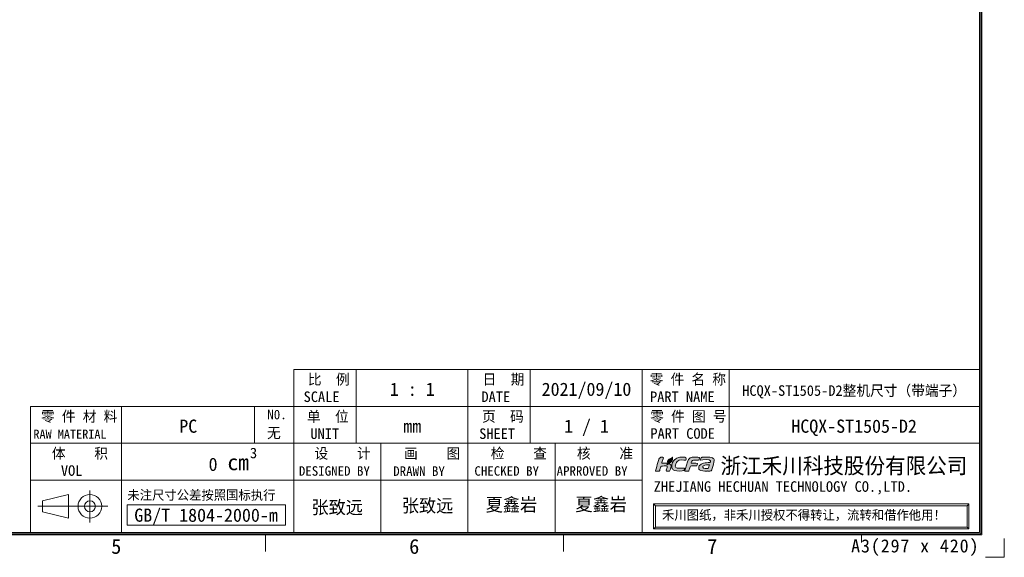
# Model space of a CAD drawing. Header units: inches. Extents: x 830 to 2908, y -1046 to 167.
# Tile 59 of 62: x 2721 to 2908, y -1045 to -943. Entities that reach past the tile are written whole.
import ezdxf
from ezdxf.enums import TextEntityAlignment as Align

# ---------------------------------------------------------------- set-up
doc = ezdxf.new("R2010")
doc.units = ezdxf.units.IN
doc.header["$LTSCALE"] = 23.1
doc.header["$MEASUREMENT"] = 0
doc.layers.get('0').update_dxf_attribs({"lineweight": 18})
for name, color, linetype, lineweight in [('细实线层', 7, 'Continuous', 18), ('限高区域④', 3, 'Continuous', 18), ('限高区域⑤', 4, 'Continuous', 18)]:
    doc.layers.add(name, color=color, linetype=linetype, lineweight=lineweight)
doc.styles.add('鸿蒙CAD', font='txt')

# ---------------------------------------------------------------- blocks, each defined once
blk = doc.blocks.new('hcfa')
at = {"layer": '限高区域⑤'}
h = blk.add_hatch(color=164, dxfattribs=at)
edge = h.paths.add_edge_path(flags=0)
edge.add_spline(control_points=[(7.07, 2.36), (6.56, 2.36), (5.94, 2.45), (5.68, 1.95)], knot_values=[0, 0, 0, 0, 1.537659, 1.537659, 1.537659, 1.537659], weights=[1, 1, 1, 1], degree=3, periodic=0)
edge.add_spline(control_points=[(5.68, 1.95), (5.5, 1.6), (5.1, 0.37), (5.04, 0.05)], knot_values=[0, 0, 0, 0, 2.013709, 2.013709, 2.013709, 2.013709], weights=[1, 1, 1, 1], degree=3, periodic=0)
edge.add_line((5.04, 0.05), (5.05, 0))
edge.add_line((5.05, 0), (5.11, -0.03))
edge.add_line((5.11, -0.03), (5.37, -0.03))
edge.add_line((5.37, -0.03), (5.64, -0.03))
edge.add_spline(control_points=[(5.64, -0.03), (5.76, -0.03), (5.74, 0.02), (5.79, 0.22)], knot_values=[0, 0, 0, 0, 0.325713, 0.325713, 0.325713, 0.325713], weights=[1, 1, 1, 1], degree=3, periodic=0)
edge.add_spline(control_points=[(5.79, 0.22), (5.83, 0.33), (5.92, 0.77), (6.02, 0.82)], knot_values=[0, 0, 0, 0, 0.649887, 0.649887, 0.649887, 0.649887], weights=[1, 1, 1, 1], degree=3, periodic=0)
edge.add_spline(control_points=[(6.02, 0.82), (6.12, 0.94), (6.84, 0.81), (7.05, 0.86)], knot_values=[0, 0, 0, 0, 1.042012, 1.042012, 1.042012, 1.042012], weights=[1, 1, 1, 1], degree=3, periodic=0)
edge.add_spline(control_points=[(7.05, 0.86), (7.09, 0.87), (7.11, 0.89), (7.12, 0.92)], knot_values=[0, 0, 0, 0, 0.09894, 0.09894, 0.09894, 0.09894], weights=[1, 1, 1, 1], degree=3, periodic=0)
edge.add_spline(control_points=[(7.12, 0.92), (7.14, 0.97), (7.21, 1.14), (7.21, 1.2)], knot_values=[0, 0, 0, 0, 0.29547, 0.29547, 0.29547, 0.29547], weights=[1, 1, 1, 1], degree=3, periodic=0)
edge.add_spline(control_points=[(7.21, 1.2), (7.21, 1.24), (7.23, 1.29), (7.18, 1.3)], knot_values=[0, 0, 0, 0, 0.12492, 0.12492, 0.12492, 0.12492], weights=[1, 1, 1, 1], degree=3, periodic=0)
edge.add_spline(control_points=[(7.18, 1.3), (6.84, 1.38), (6.46, 1.35), (6.12, 1.32)], knot_values=[0, 0, 0, 0, 1.062134, 1.062134, 1.062134, 1.062134], weights=[1, 1, 1, 1], degree=3, periodic=0)
edge.add_spline(control_points=[(6.12, 1.32), (6.12, 1.37), (6.16, 1.49), (6.17, 1.54)], knot_values=[0, 0, 0, 0, 0.222512, 0.222512, 0.222512, 0.222512], weights=[1, 1, 1, 1], degree=3, periodic=0)
edge.add_line((6.17, 1.54), (6.24, 1.68))
edge.add_line((6.24, 1.68), (6.36, 1.79))
edge.add_line((6.36, 1.79), (6.51, 1.84))
edge.add_line((6.51, 1.84), (6.7, 1.86))
edge.add_line((6.7, 1.86), (6.94, 1.86))
edge.add_line((6.94, 1.86), (7.19, 1.86))
edge.add_spline(control_points=[(7.19, 1.86), (7.31, 1.86), (7.45, 1.84), (7.48, 1.91)], knot_values=[0, 0, 0, 0, 0.307412, 0.307412, 0.307412, 0.307412], weights=[1, 1, 1, 1], degree=3, periodic=0)
edge.add_spline(control_points=[(7.48, 1.91), (7.5, 1.96), (7.57, 2.13), (7.57, 2.19)], knot_values=[0, 0, 0, 0, 0.295458, 0.295458, 0.295458, 0.295458], weights=[1, 1, 1, 1], degree=3, periodic=0)
edge.add_spline(control_points=[(7.57, 2.19), (7.57, 2.25), (7.56, 2.29), (7.49, 2.32)], knot_values=[0, 0, 0, 0, 0.162305, 0.162305, 0.162305, 0.162305], weights=[1, 1, 1, 1], degree=3, periodic=0)
edge.add_spline(control_points=[(7.49, 2.32), (7.38, 2.36), (7.17, 2.36), (7.07, 2.36)], knot_values=[0, 0, 0, 0, 0.4222, 0.4222, 0.4222, 0.4222], weights=[1, 1, 1, 1], degree=3, periodic=0)
edge = h.paths.add_edge_path(flags=0)
edge.add_spline(control_points=[(3.72, 1.65), (4.08, 2.02), (4.83, 1.84), (5.23, 1.86)], knot_values=[0, 0, 0, 0, 1.564995, 1.564995, 1.564995, 1.564995], weights=[1, 1, 1, 1], degree=3, periodic=0)
edge.add_spline(control_points=[(5.23, 1.86), (5.27, 1.86), (5.31, 2.17), (5.2, 2.29)], knot_values=[0, 0, 0, 0, 0.452649, 0.452649, 0.452649, 0.452649], weights=[1, 1, 1, 1], degree=3, periodic=0)
edge.add_spline(control_points=[(5.2, 2.29), (5.15, 2.34), (5.05, 2.36), (4.95, 2.37)], knot_values=[0, 0, 0, 0, 0.26521, 0.26521, 0.26521, 0.26521], weights=[1, 1, 1, 1], degree=3, periodic=0)
edge.add_spline(control_points=[(4.95, 2.37), (4.27, 2.4), (3.51, 2.36), (3.08, 1.72)], knot_values=[0, 0, 0, 0, 2.081034, 2.081034, 2.081034, 2.081034], weights=[1, 1, 1, 1], degree=3, periodic=0)
edge.add_spline(control_points=[(3.08, 1.72), (2.87, 1.41), (2.66, 0.72), (2.88, 0.37)], knot_values=[0, 0, 0, 0, 1.416581, 1.416581, 1.416581, 1.416581], weights=[1, 1, 1, 1], degree=3, periodic=0)
edge.add_spline(control_points=[(2.88, 0.37), (2.95, 0.26), (3.06, 0.13), (3.25, 0.08)], knot_values=[0, 0, 0, 0, 0.485963, 0.485963, 0.485963, 0.485963], weights=[1, 1, 1, 1], degree=3, periodic=0)
edge.add_spline(control_points=[(3.25, 0.08), (3.71, -0.04), (4.59, -0.06), (4.85, 0.08)], knot_values=[0, 0, 0, 0, 1.622869, 1.622869, 1.622869, 1.622869], weights=[1, 1, 1, 1], degree=3, periodic=0)
edge.add_spline(control_points=[(4.85, 0.08), (4.96, 0.13), (5.03, 0.39), (5, 0.47)], knot_values=[0, 0, 0, 0, 0.439849, 0.439849, 0.439849, 0.439849], weights=[1, 1, 1, 1], degree=3, periodic=0)
edge.add_spline(control_points=[(5, 0.47), (4.99, 0.51), (4.61, 0.46), (4.52, 0.46)], knot_values=[0, 0, 0, 0, 0.489965, 0.489965, 0.489965, 0.489965], weights=[1, 1, 1, 1], degree=3, periodic=0)
edge.add_spline(control_points=[(4.52, 0.46), (4.29, 0.45), (3.89, 0.42), (3.69, 0.5)], knot_values=[0, 0, 0, 0, 0.834259, 0.834259, 0.834259, 0.834259], weights=[1, 1, 1, 1], degree=3, periodic=0)
edge.add_spline(control_points=[(3.69, 0.5), (3.51, 0.58), (3.39, 0.62), (3.39, 0.8)], knot_values=[0, 0, 0, 0, 0.459489, 0.459489, 0.459489, 0.459489], weights=[1, 1, 1, 1], degree=3, periodic=0)
edge.add_spline(control_points=[(3.39, 0.8), (3.39, 1.04), (3.54, 1.47), (3.72, 1.65)], knot_values=[0, 0, 0, 0, 0.925524, 0.925524, 0.925524, 0.925524], weights=[1, 1, 1, 1], degree=3, periodic=0)
edge = h.paths.add_edge_path(flags=0)
edge.add_spline(control_points=[(1.07, 1.31), (1.08, 1.43), (1.2, 1.78), (1.24, 1.9)], knot_values=[0, 0, 0, 0, 0.611736, 0.611736, 0.611736, 0.611736], weights=[1, 1, 1, 1], degree=3, periodic=0)
edge.add_spline(control_points=[(1.24, 1.9), (1.26, 1.97), (1.36, 2.23), (1.36, 2.28)], knot_values=[0, 0, 0, 0, 0.393712, 0.393712, 0.393712, 0.393712], weights=[1, 1, 1, 1], degree=3, periodic=0)
edge.add_spline(control_points=[(1.36, 2.28), (1.36, 2.39), (1.07, 2.39), (0.92, 2.35)], knot_values=[0, 0, 0, 0, 0.475712, 0.475712, 0.475712, 0.475712], weights=[1, 1, 1, 1], degree=3, periodic=0)
edge.add_spline(control_points=[(0.92, 2.35), (0.83, 2.31), (0.74, 2.24), (0.68, 2.17)], knot_values=[0, 0, 0, 0, 0.3056, 0.3056, 0.3056, 0.3056], weights=[1, 1, 1, 1], degree=3, periodic=0)
edge.add_spline(control_points=[(0.68, 2.17), (0.61, 2.08), (0.53, 1.93), (0.5, 1.82)], knot_values=[0, 0, 0, 0, 0.395977, 0.395977, 0.395977, 0.395977], weights=[1, 1, 1, 1], degree=3, periodic=0)
edge.add_spline(control_points=[(0.5, 1.82), (0.35, 1.34), (0.22, 0.86), (0.09, 0.38)], knot_values=[0, 0, 0, 0, 1.492002, 1.492002, 1.492002, 1.492002], weights=[1, 1, 1, 1], degree=3, periodic=0)
edge.add_spline(control_points=[(0.09, 0.38), (0.07, 0.32), (-0.01, 0.1), (-0.01, 0.05)], knot_values=[0, 0, 0, 0, 0.349975, 0.349975, 0.349975, 0.349975], weights=[1, 1, 1, 1], degree=3, periodic=0)
edge.add_line((-0.01, 0.05), (0, 0))
edge.add_line((0, 0), (0.06, -0.03))
edge.add_line((0.06, -0.03), (0.32, -0.03))
edge.add_line((0.32, -0.03), (0.59, -0.03))
edge.add_line((0.59, -0.03), (0.66, -0.01))
edge.add_line((0.66, -0.01), (0.7, 0.05))
edge.add_line((0.7, 0.05), (0.75, 0.22))
edge.add_line((0.75, 0.22), (0.82, 0.46))
edge.add_line((0.82, 0.46), (0.89, 0.69))
edge.add_spline(control_points=[(0.89, 0.69), (0.91, 0.76), (0.93, 0.77), (0.99, 0.8)], knot_values=[0, 0, 0, 0, 0.153682, 0.153682, 0.153682, 0.153682], weights=[1, 1, 1, 1], degree=3, periodic=0)
edge.add_spline(control_points=[(0.99, 0.8), (1.12, 0.86), (1.89, 0.9), (1.97, 0.81)], knot_values=[0, 0, 0, 0, 0.989394, 0.989394, 0.989394, 0.989394], weights=[1, 1, 1, 1], degree=3, periodic=0)
edge.add_spline(control_points=[(1.97, 0.81), (2.06, 0.7), (1.94, 0.45), (1.89, 0.3)], knot_values=[0, 0, 0, 0, 0.534984, 0.534984, 0.534984, 0.534984], weights=[1, 1, 1, 1], degree=3, periodic=0)
edge.add_line((1.89, 0.3), (1.83, 0.1))
edge.add_line((1.83, 0.1), (1.83, 0.01))
edge.add_line((1.83, 0.01), (1.86, -0.02))
edge.add_line((1.86, -0.02), (1.9, -0.03))
edge.add_line((1.9, -0.03), (2.14, -0.03))
edge.add_line((2.14, -0.03), (2.39, -0.03))
edge.add_spline(control_points=[(2.39, -0.03), (2.47, -0.03), (2.66, 0.65), (2.66, 0.77)], knot_values=[0, 0, 0, 0, 0.854359, 0.854359, 0.854359, 0.854359], weights=[1, 1, 1, 1], degree=3, periodic=0)
edge.add_spline(control_points=[(2.66, 0.77), (2.66, 0.98), (2.57, 1.1), (2.45, 1.19)], knot_values=[0, 0, 0, 0, 0.485363, 0.485363, 0.485363, 0.485363], weights=[1, 1, 1, 1], degree=3, periodic=0)
edge.add_spline(control_points=[(2.45, 1.19), (2.4, 1.22), (2.34, 1.25), (2.28, 1.27)], knot_values=[0, 0, 0, 0, 0.194624, 0.194624, 0.194624, 0.194624], weights=[1, 1, 1, 1], degree=3, periodic=0)
edge.add_spline(control_points=[(2.28, 1.27), (2.25, 1.27), (2.22, 1.27), (2.19, 1.26)], knot_values=[0, 0, 0, 0, 0.08842, 0.08842, 0.08842, 0.08842], weights=[1, 1, 1, 1], degree=3, periodic=0)
edge.add_spline(control_points=[(2.19, 1.26), (2.15, 1.09), (2.21, 1.14), (2.01, 1.05)], knot_values=[0, 0, 0, 0, 0.30703, 0.30703, 0.30703, 0.30703], weights=[1, 1, 1, 1], degree=3, periodic=0)
edge.add_spline(control_points=[(2.01, 1.05), (1.98, 1.04), (2, 1.04), (1.96, 1.03)], knot_values=[0, 0, 0, 0, 0.060036, 0.060036, 0.060036, 0.060036], weights=[1, 1, 1, 1], degree=3, periodic=0)
edge.add_spline(control_points=[(1.96, 1.03), (1.96, 1.1), (1.99, 1.22), (2.03, 1.33)], knot_values=[0, 0, 0, 0, 0.30846, 0.30846, 0.30846, 0.30846], weights=[1, 1, 1, 1], degree=3, periodic=0)
edge.add_spline(control_points=[(2.03, 1.33), (1.71, 1.37), (1.35, 1.32), (1.07, 1.31)], knot_values=[0, 0, 0, 0, 0.957715, 0.957715, 0.957715, 0.957715], weights=[1, 1, 1, 1], degree=3, periodic=0)
edge = h.paths.add_edge_path(flags=0)
edge.add_spline(control_points=[(9.76, 0.39), (9.93, 0.81), (10.07, 1.5), (10.1, 1.82)], knot_values=[0, 0, 0, 0, 1.476866, 1.476866, 1.476866, 1.476866], weights=[1, 1, 1, 1], degree=3, periodic=0)
edge.add_spline(control_points=[(10.1, 1.82), (10.09, 1.99), (10.01, 2.14), (9.78, 2.25)], knot_values=[0, 0, 0, 0, 0.565204, 0.565204, 0.565204, 0.565204], weights=[1, 1, 1, 1], degree=3, periodic=0)
edge.add_spline(control_points=[(9.78, 2.25), (9.53, 2.38), (9.13, 2.37), (8.82, 2.37)], knot_values=[0, 0, 0, 0, 0.980073, 0.980073, 0.980073, 0.980073], weights=[1, 1, 1, 1], degree=3, periodic=0)
edge.add_spline(control_points=[(8.82, 2.37), (8.55, 2.37), (8.28, 2.37), (8.04, 2.34)], knot_values=[0, 0, 0, 0, 0.776225, 0.776225, 0.776225, 0.776225], weights=[1, 1, 1, 1], degree=3, periodic=0)
edge.add_spline(control_points=[(8.04, 2.34), (7.98, 2.33), (7.9, 2.32), (7.86, 2.29)], knot_values=[0, 0, 0, 0, 0.194586, 0.194586, 0.194586, 0.194586], weights=[1, 1, 1, 1], degree=3, periodic=0)
edge.add_spline(control_points=[(7.86, 2.29), (7.79, 2.25), (7.73, 2), (7.71, 1.93)], knot_values=[0, 0, 0, 0, 0.401562, 0.401562, 0.401562, 0.401562], weights=[1, 1, 1, 1], degree=3, periodic=0)
edge.add_spline(control_points=[(7.71, 1.93), (7.7, 1.89), (7.68, 1.86), (7.72, 1.86)], knot_values=[0, 0, 0, 0, 0.087937, 0.087937, 0.087937, 0.087937], weights=[1, 1, 1, 1], degree=3, periodic=0)
edge.add_spline(control_points=[(7.72, 1.86), (8.06, 1.9), (9.44, 2.11), (9.44, 1.71)], knot_values=[0, 0, 0, 0, 1.829051, 1.829051, 1.829051, 1.829051], weights=[1, 1, 1, 1], degree=3, periodic=0)
edge.add_spline(control_points=[(9.44, 1.71), (9.44, 1.65), (9.43, 1.5), (9.4, 1.48)], knot_values=[0, 0, 0, 0, 0.229888, 0.229888, 0.229888, 0.229888], weights=[1, 1, 1, 1], degree=3, periodic=0)
edge.add_spline(control_points=[(9.4, 1.48), (9.39, 1.47), (9.38, 1.47), (9.36, 1.47)], knot_values=[0, 0, 0, 0, 0.043267, 0.043267, 0.043267, 0.043267], weights=[1, 1, 1, 1], degree=3, periodic=0)
edge.add_spline(control_points=[(9.36, 1.47), (8.99, 1.39), (8.61, 1.41), (8.23, 1.31)], knot_values=[0, 0, 0, 0, 1.144446, 1.144446, 1.144446, 1.144446], weights=[1, 1, 1, 1], degree=3, periodic=0)
edge.add_spline(control_points=[(8.23, 1.31), (8.05, 1.26), (7.85, 1.18), (7.71, 1.07)], knot_values=[0, 0, 0, 0, 0.580179, 0.580179, 0.580179, 0.580179], weights=[1, 1, 1, 1], degree=3, periodic=0)
edge.add_spline(control_points=[(7.71, 1.07), (7.64, 1.01), (7.57, 0.94), (7.52, 0.87)], knot_values=[0, 0, 0, 0, 0.273949, 0.273949, 0.273949, 0.273949], weights=[1, 1, 1, 1], degree=3, periodic=0)
edge.add_spline(control_points=[(7.52, 0.87), (7.44, 0.72), (7.38, 0.48), (7.47, 0.32)], knot_values=[0, 0, 0, 0, 0.568587, 0.568587, 0.568587, 0.568587], weights=[1, 1, 1, 1], degree=3, periodic=0)
edge.add_spline(control_points=[(7.47, 0.32), (7.5, 0.28), (7.53, 0.24), (7.57, 0.21)], knot_values=[0, 0, 0, 0, 0.150189, 0.150189, 0.150189, 0.150189], weights=[1, 1, 1, 1], degree=3, periodic=0)
edge.add_spline(control_points=[(7.57, 0.21), (7.78, -0.01), (8.48, -0.04), (8.78, -0.02)], knot_values=[0, 0, 0, 0, 1.257613, 1.257613, 1.257613, 1.257613], weights=[1, 1, 1, 1], degree=3, periodic=0)
edge.add_spline(control_points=[(8.78, -0.02), (8.82, -0.02), (8.85, -0.02), (8.96, -0.01)], knot_values=[0, 0, 0, 0, 0.175069, 0.175069, 0.175069, 0.175069], weights=[1, 1, 1, 1], degree=3, periodic=0)
edge.add_spline(control_points=[(8.96, -0.01), (8.96, -0.01), (8.95, -0.04), (8.95, -0.04)], knot_values=[0, 0, 0, 0, 0.027876, 0.027876, 0.027876, 0.027876], weights=[1, 1, 1, 1], degree=3, periodic=0)
edge.add_spline(control_points=[(8.95, -0.04), (8.95, -0.04), (8.95, -0.04), (8.96, -0.04)], knot_values=[0, 0, 0, 0, 0.003955, 0.003955, 0.003955, 0.003955], weights=[1, 1, 1, 1], degree=3, periodic=0)
edge.add_spline(control_points=[(8.96, -0.04), (9.17, -0.04), (9.51, -0.01), (9.57, 0.04)], knot_values=[0, 0, 0, 0, 0.620186, 0.620186, 0.620186, 0.620186], weights=[1, 1, 1, 1], degree=3, periodic=0)
edge.add_spline(control_points=[(9.57, 0.04), (9.64, 0.1), (9.72, 0.29), (9.76, 0.39)], knot_values=[0, 0, 0, 0, 0.400766, 0.400766, 0.400766, 0.400766], weights=[1, 1, 1, 1], degree=3, periodic=0)
edge = h.paths.add_edge_path(flags=0)
edge.add_spline(control_points=[(9.27, 1.06), (9.24, 0.91), (9.12, 0.54), (9.07, 0.41)], knot_values=[0, 0, 0, 0, 0.674769, 0.674769, 0.674769, 0.674769], weights=[1, 1, 1, 1], degree=3, periodic=0)
edge.add_spline(control_points=[(9.07, 0.41), (8.88, 0.41), (8.11, 0.36), (8.11, 0.65)], knot_values=[0, 0, 0, 0, 1.063898, 1.063898, 1.063898, 1.063898], weights=[1, 1, 1, 1], degree=3, periodic=0)
edge.add_spline(control_points=[(8.11, 0.65), (8.11, 0.76), (8.19, 0.85), (8.26, 0.9)], knot_values=[0, 0, 0, 0, 0.307152, 0.307152, 0.307152, 0.307152], weights=[1, 1, 1, 1], degree=3, periodic=0)
edge.add_spline(control_points=[(8.26, 0.9), (8.43, 1.01), (9.09, 1.06), (9.27, 1.06)], knot_values=[0, 0, 0, 0, 1.034719, 1.034719, 1.034719, 1.034719], weights=[1, 1, 1, 1], degree=3, periodic=0)
h = blk.add_hatch(color=82, dxfattribs=at)
edge = h.paths.add_edge_path(flags=0)
edge.add_spline(control_points=[(2.71, 1.97), (2.54, 1.64), (2.3, 1.69), (2.12, 1.4)], knot_values=[0, 0, 0, 0, 0.82939, 0.82939, 0.82939, 0.82939], weights=[1, 1, 1, 1], degree=3, periodic=0)
edge.add_spline(control_points=[(2.12, 1.4), (2.08, 1.35), (2.02, 1.18), (2.02, 1.11)], knot_values=[0, 0, 0, 0, 0.312404, 0.312404, 0.312404, 0.312404], weights=[1, 1, 1, 1], degree=3, periodic=0)
edge.add_spline(control_points=[(2.02, 1.11), (2.03, 1.11), (2.03, 1.11), (2.04, 1.12)], knot_values=[0, 0, 0, 0, 0.027389, 0.027389, 0.027389, 0.027389], weights=[1, 1, 1, 1], degree=3, periodic=0)
edge.add_spline(control_points=[(2.04, 1.12), (2.14, 1.16), (2.1, 1.13), (2.13, 1.24)], knot_values=[0, 0, 0, 0, 0.167444, 0.167444, 0.167444, 0.167444], weights=[1, 1, 1, 1], degree=3, periodic=0)
edge.add_spline(control_points=[(2.13, 1.24), (2.14, 1.27), (2.14, 1.28), (2.15, 1.31)], knot_values=[0, 0, 0, 0, 0.070921, 0.070921, 0.070921, 0.070921], weights=[1, 1, 1, 1], degree=3, periodic=0)
edge.add_spline(control_points=[(2.15, 1.31), (2.51, 1.32), (2.84, 1.56), (2.9, 1.92)], knot_values=[0, 0, 0, 0, 1.055102, 1.055102, 1.055102, 1.055102], weights=[1, 1, 1, 1], degree=3, periodic=0)
edge.add_spline(control_points=[(2.9, 1.92), (2.91, 1.98), (2.92, 2.04), (2.92, 2.11)], knot_values=[0, 0, 0, 0, 0.188525, 0.188525, 0.188525, 0.188525], weights=[1, 1, 1, 1], degree=3, periodic=0)
edge.add_spline(control_points=[(2.92, 2.11), (2.92, 2.11), (2.92, 2.25), (2.92, 2.25)], knot_values=[0, 0, 0, 0, 0.144713, 0.144713, 0.144713, 0.144713], weights=[1, 1, 1, 1], degree=3, periodic=0)
edge.add_spline(control_points=[(2.92, 2.25), (2.92, 2.29), (2.92, 2.32), (2.92, 2.37)], knot_values=[0, 0, 0, 0, 0.119576, 0.119576, 0.119576, 0.119576], weights=[1, 1, 1, 1], degree=3, periodic=0)
edge.add_spline(control_points=[(2.92, 2.37), (2.87, 2.37), (2.88, 2.33), (2.79, 2.25)], knot_values=[0, 0, 0, 0, 0.180649, 0.180649, 0.180649, 0.180649], weights=[1, 1, 1, 1], degree=3, periodic=0)
edge.add_spline(control_points=[(2.79, 2.25), (2.66, 2.14), (2.52, 2.13), (2.35, 2.01)], knot_values=[0, 0, 0, 0, 0.50668, 0.50668, 0.50668, 0.50668], weights=[1, 1, 1, 1], degree=3, periodic=0)
edge.add_spline(control_points=[(2.35, 2.01), (2.26, 1.95), (2.18, 1.87), (2.13, 1.77)], knot_values=[0, 0, 0, 0, 0.326484, 0.326484, 0.326484, 0.326484], weights=[1, 1, 1, 1], degree=3, periodic=0)
edge.add_spline(control_points=[(2.13, 1.77), (2.11, 1.72), (2.08, 1.67), (2.07, 1.6)], knot_values=[0, 0, 0, 0, 0.179769, 0.179769, 0.179769, 0.179769], weights=[1, 1, 1, 1], degree=3, periodic=0)
edge.add_spline(control_points=[(2.07, 1.6), (2.07, 1.59), (2.05, 1.39), (2.08, 1.39)], knot_values=[0, 0, 0, 0, 0.221687, 0.221687, 0.221687, 0.221687], weights=[1, 1, 1, 1], degree=3, periodic=0)
edge.add_spline(control_points=[(2.08, 1.39), (2.1, 1.46), (2.17, 1.57), (2.3, 1.65)], knot_values=[0, 0, 0, 0, 0.3504, 0.3504, 0.3504, 0.3504], weights=[1, 1, 1, 1], degree=3, periodic=0)
edge.add_spline(control_points=[(2.3, 1.65), (2.49, 1.77), (2.61, 1.83), (2.71, 1.97)], knot_values=[0, 0, 0, 0, 0.521681, 0.521681, 0.521681, 0.521681], weights=[1, 1, 1, 1], degree=3, periodic=0)
at = {"layer": '限高区域④', "color": 164}
for points, knots in [([(-0.01, 0.05), (-0.01, 0.02), (-0.01, -0.03), (0.06, -0.03), (0.06, -0.03), (0.06, -0.03), (0.59, -0.03), (0.59, -0.03), (0.59, -0.03), (0.71, -0.03), (0.72, 0.1), (0.75, 0.22), (0.75, 0.22), (0.75, 0.22), (0.89, 0.69), (0.89, 0.69), (0.89, 0.69), (0.91, 0.76), (0.93, 0.77), (0.99, 0.8), (0.99, 0.8), (1.12, 0.86), (1.89, 0.9), (1.97, 0.81), (1.97, 0.81), (2.06, 0.7), (1.94, 0.45), (1.89, 0.3), (1.89, 0.3), (1.87, 0.21), (1.75, -0.03), (1.9, -0.03), (1.9, -0.03), (1.9, -0.03), (2.39, -0.03), (2.39, -0.03), (2.39, -0.03), (2.47, -0.03), (2.66, 0.65), (2.66, 0.77), (2.66, 0.77), (2.66, 0.98), (2.57, 1.1), (2.45, 1.19), (2.45, 1.19), (2.4, 1.22), (2.34, 1.25), (2.28, 1.27), (2.28, 1.27), (2.25, 1.27), (2.22, 1.27), (2.19, 1.26), (2.19, 1.26), (2.15, 1.09), (2.21, 1.14), (2.01, 1.05), (2.01, 1.05), (1.98, 1.04), (2, 1.04), (1.96, 1.03), (1.96, 1.03), (1.96, 1.1), (1.99, 1.22), (2.03, 1.33), (2.03, 1.33), (1.71, 1.37), (1.35, 1.32), (1.07, 1.31), (1.07, 1.31), (1.08, 1.43), (1.2, 1.78), (1.24, 1.9), (1.24, 1.9), (1.26, 1.97), (1.36, 2.23), (1.36, 2.28), (1.36, 2.28), (1.36, 2.39), (1.07, 2.39), (0.92, 2.35), (0.92, 2.35), (0.83, 2.31), (0.74, 2.24), (0.68, 2.17), (0.68, 2.17), (0.61, 2.08), (0.53, 1.93), (0.5, 1.82), (0.5, 1.82), (0.35, 1.34), (0.22, 0.86), (0.09, 0.38), (0.09, 0.38), (0.07, 0.32), (-0.01, 0.1), (-0.01, 0.05)], [0, 0, 0, 0, 0.447956, 0.447956, 0.447956, 0.447956, 0.895911, 0.895911, 0.895911, 0.895911, 1.343867, 1.343867, 1.343867, 1.343867, 1.791822, 1.791822, 1.791822, 1.791822, 2.239778, 2.239778, 2.239778, 2.239778, 2.687733, 2.687733, 2.687733, 2.687733, 3.135689, 3.135689, 3.135689, 3.135689, 3.583645, 3.583645, 3.583645, 3.583645, 4.0316, 4.0316, 4.0316, 4.0316, 4.479556, 4.479556, 4.479556, 4.479556, 4.927511, 4.927511, 4.927511, 4.927511, 5.375467, 5.375467, 5.375467, 5.375467, 5.823423, 5.823423, 5.823423, 5.823423, 6.271378, 6.271378, 6.271378, 6.271378, 6.719334, 6.719334, 6.719334, 6.719334, 7.167289, 7.167289, 7.167289, 7.167289, 7.615245, 7.615245, 7.615245, 7.615245, 8.0632, 8.0632, 8.0632, 8.0632, 8.511156, 8.511156, 8.511156, 8.511156, 8.959112, 8.959112, 8.959112, 8.959112, 9.407067, 9.407067, 9.407067, 9.407067, 9.855023, 9.855023, 9.855023, 9.855023, 10.302978, 10.302978, 10.302978, 10.302978, 11.198889, 11.198889, 11.198889, 11.198889]), ([(2.88, 0.37), (2.95, 0.26), (3.06, 0.13), (3.25, 0.08), (3.25, 0.08), (3.71, -0.04), (4.59, -0.06), (4.85, 0.08), (4.85, 0.08), (4.96, 0.13), (5.03, 0.39), (5, 0.47), (5, 0.47), (4.99, 0.51), (4.61, 0.46), (4.52, 0.46), (4.52, 0.46), (4.29, 0.45), (3.89, 0.42), (3.69, 0.5), (3.69, 0.5), (3.51, 0.58), (3.39, 0.62), (3.39, 0.8), (3.39, 0.8), (3.39, 1.04), (3.54, 1.47), (3.72, 1.65), (3.72, 1.65), (4.08, 2.02), (4.83, 1.84), (5.23, 1.86), (5.23, 1.86), (5.27, 1.86), (5.31, 2.17), (5.2, 2.29), (5.2, 2.29), (5.15, 2.34), (5.05, 2.36), (4.95, 2.37), (4.95, 2.37), (4.27, 2.4), (3.51, 2.36), (3.08, 1.72), (3.08, 1.72), (2.87, 1.41), (2.66, 0.72), (2.88, 0.37)], [0, 0, 0, 0, 0.839975, 0.839975, 0.839975, 0.839975, 1.679949, 1.679949, 1.679949, 1.679949, 2.519924, 2.519924, 2.519924, 2.519924, 3.359898, 3.359898, 3.359898, 3.359898, 4.199873, 4.199873, 4.199873, 4.199873, 5.039847, 5.039847, 5.039847, 5.039847, 5.879822, 5.879822, 5.879822, 5.879822, 6.719796, 6.719796, 6.719796, 6.719796, 7.559771, 7.559771, 7.559771, 7.559771, 8.399745, 8.399745, 8.399745, 8.399745, 9.23972, 9.23972, 9.23972, 9.23972, 10.919669, 10.919669, 10.919669, 10.919669]), ([(5.04, 0.05), (5.04, 0.02), (5.04, -0.03), (5.11, -0.03), (5.11, -0.03), (5.11, -0.03), (5.64, -0.03), (5.64, -0.03), (5.64, -0.03), (5.76, -0.03), (5.74, 0.02), (5.79, 0.22), (5.79, 0.22), (5.83, 0.33), (5.92, 0.77), (6.02, 0.82), (6.02, 0.82), (6.12, 0.94), (6.84, 0.81), (7.05, 0.86), (7.05, 0.86), (7.09, 0.87), (7.11, 0.89), (7.12, 0.92), (7.12, 0.92), (7.14, 0.97), (7.21, 1.14), (7.21, 1.2), (7.21, 1.2), (7.21, 1.24), (7.23, 1.29), (7.18, 1.3), (7.18, 1.3), (6.84, 1.38), (6.46, 1.35), (6.12, 1.32), (6.12, 1.32), (6.12, 1.37), (6.16, 1.49), (6.17, 1.54), (6.17, 1.54), (6.24, 1.77), (6.43, 1.86), (6.7, 1.86), (6.7, 1.86), (6.7, 1.86), (7.19, 1.86), (7.19, 1.86), (7.19, 1.86), (7.31, 1.86), (7.45, 1.84), (7.48, 1.91), (7.48, 1.91), (7.5, 1.96), (7.57, 2.13), (7.57, 2.19), (7.57, 2.19), (7.57, 2.25), (7.56, 2.29), (7.49, 2.32), (7.49, 2.32), (7.38, 2.36), (7.17, 2.36), (7.07, 2.36), (7.07, 2.36), (6.56, 2.36), (5.94, 2.45), (5.68, 1.95), (5.68, 1.95), (5.5, 1.6), (5.1, 0.37), (5.04, 0.05)], [0, 0, 0, 0, 0.541079, 0.541079, 0.541079, 0.541079, 1.082157, 1.082157, 1.082157, 1.082157, 1.623236, 1.623236, 1.623236, 1.623236, 2.164314, 2.164314, 2.164314, 2.164314, 2.705393, 2.705393, 2.705393, 2.705393, 3.246471, 3.246471, 3.246471, 3.246471, 3.78755, 3.78755, 3.78755, 3.78755, 4.328628, 4.328628, 4.328628, 4.328628, 4.869707, 4.869707, 4.869707, 4.869707, 5.410785, 5.410785, 5.410785, 5.410785, 5.951864, 5.951864, 5.951864, 5.951864, 6.492942, 6.492942, 6.492942, 6.492942, 7.034021, 7.034021, 7.034021, 7.034021, 7.575099, 7.575099, 7.575099, 7.575099, 8.116178, 8.116178, 8.116178, 8.116178, 8.657256, 8.657256, 8.657256, 8.657256, 9.198335, 9.198335, 9.198335, 9.198335, 10.280492, 10.280492, 10.280492, 10.280492]), ([(10.1, 1.82), (10.07, 1.5), (9.93, 0.81), (9.76, 0.39), (9.76, 0.39), (9.72, 0.29), (9.64, 0.1), (9.57, 0.04), (9.57, 0.04), (9.51, -0.01), (9.17, -0.04), (8.96, -0.04), (8.96, -0.04), (8.95, -0.04), (8.95, -0.04), (8.95, -0.04), (8.95, -0.04), (8.95, -0.04), (8.96, -0.01), (8.96, -0.01), (8.96, -0.01), (8.85, -0.02), (8.82, -0.02), (8.78, -0.02), (8.78, -0.02), (8.48, -0.04), (7.78, -0.01), (7.57, 0.21), (7.57, 0.21), (7.53, 0.24), (7.5, 0.28), (7.47, 0.32), (7.47, 0.32), (7.38, 0.48), (7.44, 0.72), (7.52, 0.87), (7.52, 0.87), (7.57, 0.94), (7.64, 1.01), (7.71, 1.07), (7.71, 1.07), (7.85, 1.18), (8.05, 1.26), (8.23, 1.31), (8.23, 1.31), (8.61, 1.41), (8.99, 1.39), (9.36, 1.47), (9.36, 1.47), (9.38, 1.47), (9.39, 1.47), (9.4, 1.48), (9.4, 1.48), (9.43, 1.5), (9.44, 1.65), (9.44, 1.71), (9.44, 1.71), (9.44, 2.11), (8.06, 1.9), (7.72, 1.86), (7.72, 1.86), (7.68, 1.86), (7.7, 1.89), (7.71, 1.93), (7.71, 1.93), (7.73, 2), (7.79, 2.25), (7.86, 2.29), (7.86, 2.29), (7.9, 2.32), (7.98, 2.33), (8.04, 2.34), (8.04, 2.34), (8.28, 2.37), (8.55, 2.37), (8.82, 2.37), (8.82, 2.37), (9.13, 2.37), (9.53, 2.38), (9.78, 2.25), (9.78, 2.25), (10.01, 2.14), (10.09, 1.99), (10.1, 1.82)], [0, 0, 0, 0, 0.530859, 0.530859, 0.530859, 0.530859, 1.061719, 1.061719, 1.061719, 1.061719, 1.592578, 1.592578, 1.592578, 1.592578, 2.123437, 2.123437, 2.123437, 2.123437, 2.654297, 2.654297, 2.654297, 2.654297, 3.185156, 3.185156, 3.185156, 3.185156, 3.716015, 3.716015, 3.716015, 3.716015, 4.246875, 4.246875, 4.246875, 4.246875, 4.777734, 4.777734, 4.777734, 4.777734, 5.308593, 5.308593, 5.308593, 5.308593, 5.839453, 5.839453, 5.839453, 5.839453, 6.370312, 6.370312, 6.370312, 6.370312, 6.901171, 6.901171, 6.901171, 6.901171, 7.432031, 7.432031, 7.432031, 7.432031, 7.96289, 7.96289, 7.96289, 7.96289, 8.493749, 8.493749, 8.493749, 8.493749, 9.024609, 9.024609, 9.024609, 9.024609, 9.555468, 9.555468, 9.555468, 9.555468, 10.086327, 10.086327, 10.086327, 10.086327, 10.617187, 10.617187, 10.617187, 10.617187, 11.678906, 11.678906, 11.678906, 11.678906]), ([(9.07, 0.41), (8.88, 0.41), (8.11, 0.36), (8.11, 0.65), (8.11, 0.65), (8.11, 0.76), (8.19, 0.85), (8.26, 0.9), (8.26, 0.9), (8.43, 1.01), (9.09, 1.06), (9.27, 1.06), (9.27, 1.06), (9.24, 0.91), (9.12, 0.54), (9.07, 0.41)], [0, 0, 0, 0, 0.606721, 0.606721, 0.606721, 0.606721, 1.213442, 1.213442, 1.213442, 1.213442, 1.820163, 1.820163, 1.820163, 1.820163, 3.033606, 3.033606, 3.033606, 3.033606])]:
    blk.add_open_spline(points, degree=3, knots=knots, dxfattribs=at)
at = {"layer": '限高区域④', "color": 82}
blk.add_open_spline([(2.02, 1.11), (2.03, 1.11), (2.03, 1.11), (2.04, 1.12), (2.04, 1.12), (2.14, 1.16), (2.1, 1.13), (2.13, 1.24), (2.13, 1.24), (2.14, 1.27), (2.14, 1.28), (2.15, 1.31), (2.15, 1.31), (2.51, 1.32), (2.84, 1.56), (2.9, 1.92), (2.9, 1.92), (2.91, 1.98), (2.92, 2.04), (2.92, 2.11), (2.92, 2.11), (2.92, 2.11), (2.92, 2.25), (2.92, 2.25), (2.92, 2.25), (2.92, 2.29), (2.92, 2.32), (2.92, 2.37), (2.92, 2.37), (2.87, 2.37), (2.88, 2.33), (2.79, 2.25), (2.79, 2.25), (2.66, 2.14), (2.52, 2.13), (2.35, 2.01), (2.35, 2.01), (2.26, 1.95), (2.18, 1.87), (2.13, 1.77), (2.13, 1.77), (2.11, 1.72), (2.08, 1.67), (2.07, 1.6), (2.07, 1.6), (2.07, 1.59), (2.05, 1.39), (2.08, 1.39), (2.08, 1.39), (2.1, 1.46), (2.17, 1.57), (2.3, 1.65), (2.3, 1.65), (2.49, 1.77), (2.61, 1.83), (2.71, 1.97), (2.71, 1.97), (2.54, 1.64), (2.3, 1.69), (2.12, 1.4), (2.12, 1.4), (2.08, 1.35), (2.02, 1.18), (2.02, 1.11)], degree=3, knots=[0, 0, 0, 0, 0.303347, 0.303347, 0.303347, 0.303347, 0.606694, 0.606694, 0.606694, 0.606694, 0.910042, 0.910042, 0.910042, 0.910042, 1.213389, 1.213389, 1.213389, 1.213389, 1.516736, 1.516736, 1.516736, 1.516736, 1.820083, 1.820083, 1.820083, 1.820083, 2.12343, 2.12343, 2.12343, 2.12343, 2.426777, 2.426777, 2.426777, 2.426777, 2.730125, 2.730125, 2.730125, 2.730125, 3.033472, 3.033472, 3.033472, 3.033472, 3.336819, 3.336819, 3.336819, 3.336819, 3.640166, 3.640166, 3.640166, 3.640166, 3.943513, 3.943513, 3.943513, 3.943513, 4.24686, 4.24686, 4.24686, 4.24686, 4.550208, 4.550208, 4.550208, 4.550208, 5.156902, 5.156902, 5.156902, 5.156902], dxfattribs=at)
blk = doc.blocks.new('A3板框塑料')
at = {"layer": '细实线层'}
for p, q in [((2043.01, 617.25), (2043.01, 327.29)), ((2043.24, 617.47), (2043.24, 327.06)), ((2043.47, 617.7), (2043.47, 326.84)), ((2043.01, 358.21), (1913.01, 358.21)), ((1913.01, 358.21), (1913.01, 327.29)), ((1924.81, 344.21), (1924.81, 358.21)), ((1946.01, 358.21), (1946.01, 327.29)), ((1957.81, 344.21), (1957.81, 358.21)), ((1979.01, 358.21), (1979.01, 327.29)), ((1995.51, 358.21), (1995.51, 344.21)), ((2043.01, 351.21), (1863.05, 351.21)), ((1863.05, 351.21), (1863.05, 327.29)), ((1880.29, 327.29), (1880.29, 351.21)), ((1905.52, 351.21), (1905.52, 344.21)), ((2043.01, 344.21), (1863.05, 344.21)), ((1929.51, 344.21), (1929.51, 327.29)), ((1962.51, 344.21), (1962.51, 327.29)), ((1979.01, 337.21), (1863.05, 337.21)), ((1865.36, 333.31), (1870.25, 334.52)), ((1870.25, 334.52), (1870.25, 330.01)), ((1874.32, 335.26), (1874.32, 329.21)), ((1865.36, 333.31), (1865.36, 331.22)), ((1981.55, 332.35), (1981.2, 332.71)), ((2040.99, 332.71), (2040.64, 332.35)), ((1864.47, 332.26), (1877.72, 332.26)), ((1865.36, 331.22), (1870.25, 330.01)), ((2043.47, 326.84), (1624.91, 326.84)), ((2043.24, 327.06), (1625.14, 327.06)), ((2043.01, 327.29), (1625.37, 327.29)), ((1907.64, 327.06), (1907.64, 323.67)), ((1964.14, 327.06), (1964.14, 323.67)), ((1981.2, 327.97), (1981.55, 328.32)), ((2020.64, 327.06), (2020.64, 325.37)), ((2040.99, 327.97), (2040.64, 328.32)), ((2047.71, 322.6), (2047.71, 326.13)), ((2047.71, 322.6), (2044.17, 322.6))]:
    blk.add_line(p, q, dxfattribs=at)
for points in [[(1881.37, 332.51), (1911.38, 332.51), (1911.38, 328.66), (1881.37, 328.66)], [(1981.2, 332.71), (2040.99, 332.71), (2040.99, 327.97), (1981.2, 327.97)], [(1981.55, 332.35), (2040.64, 332.35), (2040.64, 328.32), (1981.55, 328.32)]]:
    blk.add_lwpolyline(points, close=True, dxfattribs=at)
for radius in [2.25, 1.04]:
    blk.add_circle((1874.32, 332.26), radius, dxfattribs=at)
at = {"layer": '细实线层', "xscale": 1.1, "yscale": 1.1, "zscale": 1.1}
blk.add_blockref('hcfa', (1981.59, 338.97), dxfattribs=at)
at = {"layer": '细实线层', "style": '鸿蒙CAD'}
for s, height, p in [('SCALE', 2, (1914.84, 352.03)), ('DATE', 2, (1948.56, 352.03)), ('N0.', 1.8, (1907.96, 348.75)), ('UNIT', 2, (1916.13, 345.03)), ('SHEET', 2, (1948.13, 345.03)), ('3', 2, (1904.67, 341.37)), ('浙江禾川科技股份有限公司', 3, (1993.9, 338.45)), ('VOL', 2, (1868.82, 338.03)), ('cm', 3, (1900.41, 339.1)), ('未注尺寸公差按照国标执行', 1.8, (1881.42, 333.5)), ('5', 2.82, (1878.36, 323.25)), ('6', 2.82, (1934.86, 323.25)), ('7', 2.82, (1991.36, 323.25))]:
    blk.add_text(s, height=height, dxfattribs=at).set_placement(p)
for s, insert, char_height, width, attachment_point in [('比  例', (1915.65, 355.11), 2, 9.1295, 7), ('日  期', (1948.79, 355.11), 2, 11.0714, 7), ('零 件 名 称', (1980.46, 355.11), 2, 22.0446, 7), ('PART NAME', (1980.53, 352.03), 2, 19.0714, 7), ('零 件 材 料', (1865.04, 348.07), 2, 22.0446, 7), ('单  位', (1915.48, 348.07), 2, 9.7857, 7), ('页  码', (1948.67, 348.07), 2, 9.3482, 7), ('零 件 图 号', (1980.56, 348.07), 2, 21.9509, 7), ('RAW MATERIAL', (1863.6, 345.1), 1.7, 22.3714, 7), ('PART CODE', (1980.59, 345.03), 2, 18.4286, 7), ('体    积', (1867.1, 341.07), 2, 16.9866, 7), ('设    计', (1916.91, 341.07), 2, 16.7366, 7), ('画    图', (1933.88, 341.07), 2, 16.1429, 7), ('检    查', (1950.33, 341.07), 2, 16.9866, 7), ('核    准', (1966.68, 341.07), 2, 16.7366, 7), ('DESIGNED BY', (1913.94, 338.03), 1.8, 21.2143, 7), ('DRAWN BY', (1931.83, 338.03), 1.8, 17.7857, 7), ('CHECKED BY', (1947.23, 338.03), 1.8, 20.3571, 7), ('APRROVED BY ', (1962.81, 338.03), 1.8, 23.7857, 7), ('ZHEJIANG HECHUAN TECHNOLOGY CO.,LTD.', (1981.23, 334.49), 2, 83.0571, 7), ('禾川图纸，非禾川授权不得转让，流转和借作他用！', (1982.8, 331.52), 1.8, 60.2172, 1)]:
    blk.add_mtext(s, dxfattribs=dict(at, insert=insert, char_height=char_height, width=width, attachment_point=attachment_point))
at = {"layer": '细实线层', "insert": (2018.66, 326.01), "char_height": 2.5, "attachment_point": 1, "style": '鸿蒙CAD'}
blk.add_mtext_dynamic_manual_height_columns('{\\T1.1;A3(297 x 420)}', width=26.2712, gutter_width=1, heights=[0], dxfattribs=at)
at = {"layer": '细实线层', "style": '鸿蒙CAD'}
for tag, p in [('V1.0', (1626.88, 598.3)), ('XXXN', (1916.34, 330.82)), ('XXXN', (1933.47, 331.14)), ('XXXX', (1949.37, 331.32)), ('XXXX', (1966.38, 331.4))]:
    blk.add_attdef(tag, p, '', height=2.5, dxfattribs=at)
for tag, height, p in [('XXXE', 2.5, (1935.45, 353.21)), ('XXXC', 2.5, (1968.48, 353.21)), ('XXXA', 2.5, (2019.23, 353.21)), ('XXXG', 2.5, (1892.96, 346.21)), ('mm', 2.5, (1935.45, 346.21)), ('XXXD', 2.5, (1968.48, 346.21)), ('XXXB', 2.5, (2019.23, 346.21)), ('XXXK', 2, (1909.22, 345.18)), ('XXXM', 2.5, (1896.34, 329.33))]:
    blk.add_attdef(tag, text='', height=height, dxfattribs=at).set_placement(p, align=Align.CENTER)
blk.add_attdef('XXXJ', text='', height=2.5, dxfattribs=at).set_placement((1898.52, 340.23), align=Align.MIDDLE_RIGHT)

msp = doc.modelspace()

# ---------------------------------------------------------------- block references
ref = msp.add_blockref('A3板框塑料', (860.32, -1367.94))
ref.add_attrib('XXXX', '夏鑫岩', (2826.7, -1036.54), dxfattribs={"layer": '细实线层', "height": 2.5, "style": '鸿蒙CAD'})
ref.add_attrib('XXXX', '夏鑫岩', (2809.69, -1036.62), dxfattribs={"layer": '细实线层', "height": 2.5, "style": '鸿蒙CAD'})
ref.add_attrib('XXXN', '张致远', (2776.66, -1037.12), dxfattribs={"layer": '细实线层', "height": 2.5, "style": '鸿蒙CAD'})
ref.add_attrib('XXXM', 'GB/T 1804-2000-m', dxfattribs={"layer": '细实线层', "height": 2.5, "style": '鸿蒙CAD'}).set_placement((2756.66, -1038.61), align=Align.CENTER)
ref.add_attrib('XXXJ', '0', dxfattribs={"layer": '细实线层', "height": 2.5, "style": '鸿蒙CAD'}).set_placement((2758.84, -1027.72), align=Align.MIDDLE_RIGHT)
ref.add_attrib('XXXG', 'PC', dxfattribs={"layer": '细实线层', "height": 2.5, "style": '鸿蒙CAD'}).set_placement((2753.28, -1021.74), align=Align.CENTER)
ref.add_attrib('XXXK', '无', dxfattribs={"layer": '细实线层', "height": 2, "style": '鸿蒙CAD'}).set_placement((2769.54, -1022.76), align=Align.CENTER)
ref.add_attrib('XXXN', '张致远', (2793.79, -1036.8), dxfattribs={"layer": '细实线层', "height": 2.5, "style": '鸿蒙CAD'})
ref.add_attrib('XXXE', '1 : 1', dxfattribs={"layer": '细实线层', "height": 2.5, "style": '鸿蒙CAD'}).set_placement((2795.77, -1014.74), align=Align.CENTER)
ref.add_attrib('mm', 'mm', dxfattribs={"layer": '细实线层', "height": 2.5, "style": '鸿蒙CAD'}).set_placement((2795.77, -1021.74), align=Align.CENTER)
ref.add_attrib('XXXD', '1 / 1', dxfattribs={"layer": '细实线层', "height": 2.5, "style": '鸿蒙CAD'}).set_placement((2828.8, -1021.74), align=Align.CENTER)
ref.add_attrib('XXXC', '2021/09/10', dxfattribs={"layer": '细实线层', "height": 2.5, "style": '鸿蒙CAD'}).set_placement((2828.8, -1014.74), align=Align.CENTER)
ref.add_attrib('XXXB', 'HCQX-ST1505-D2', dxfattribs={"layer": '细实线层', "height": 2.5, "style": '鸿蒙CAD'}).set_placement((2879.55, -1021.74), align=Align.CENTER)
ref.add_attrib('XXXA', 'HCQX-ST1505-D2整机尺寸（带端子）', dxfattribs={"layer": '细实线层', "height": 2, "style": '鸿蒙CAD'}).set_placement((2879.55, -1014.74), align=Align.CENTER)

doc.saveas('drawing.dxf')
